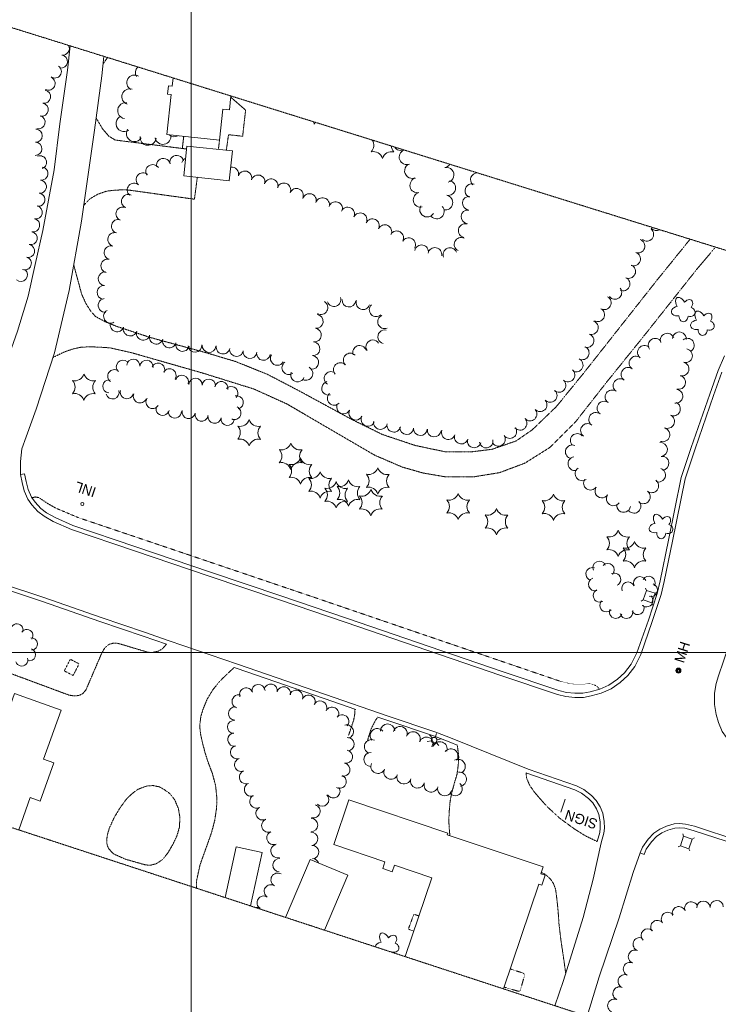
# Model space of a CAD drawing. Header units: feet. Extents: x 388392 to 390500, y 98000 to 99519.
# Tile 5 of 8: x 389398 to 389812, y 98292 to 98875. Entities that reach past the tile are written whole.
import ezdxf
from ezdxf.enums import TextEntityAlignment as Align

# ---------------------------------------------------------------- set-up
doc = ezdxf.new("R2010")
doc.units = ezdxf.units.FT
doc.header["$MEASUREMENT"] = 0
for name, pattern in [('DGN Style 3', [0.225624, 0.16116, -0.064464]), ('DGN Style 4', [0.257856, 0.128928, -0.064464, 0, -0.064464]), ('DGN Style 5', [0.112812, 0.048348, -0.064464])]:
    doc.linetypes.add(name, pattern=pattern)
for name, color, linetype, lineweight in [('E_DRN_Grate', 151, 'Continuous', 0), ('E_DWY', 73, 'DGN Style 3', 0), ('E_LAND_Vegetation', 21, 'Continuous', 0), ('E_MAP_GridLines', 151, 'Continuous', 0), ('E_MAP_Limits', 21, 'DGN Style 3', 0), ('E_MISCPROP', 40, 'Continuous', 0), ('E_MISCPROP_HvyDash', 241, 'DGN Style 3', 13), ('E_MISCPROP_HvyLine', 241, 'Continuous', 13), ('E_MISCPROP_Railing', 40, 'Continuous', 0), ('E_PATH_Sidewalk', 73, 'DGN Style 5', 0), ('E_RDWY', 21, 'Continuous', 13), ('E_UTL_AboveGroundPipe', 40, 'DGN Style 4', 0)]:
    doc.layers.add(name, color=color, linetype=linetype, lineweight=lineweight)
doc.styles.add('Style-IGR_FONT_0', font='IGR_FONT_0.shx')
doc.styles.add('Style-IGR_FONT_1', font='IGR_FONT_1.shx')

# ---------------------------------------------------------------- blocks, each defined once
blk = doc.blocks.new('PED')
at = {"layer": 'E_UTL_AboveGroundPipe', "color": 101, "linetype": 'Continuous', "lineweight": 13}
for p, q in [((-2.34, 2.71), (-3.29, 3.77)), ((3.06, 2.71), (4.02, 3.77)), ((-3.29, -4.35), (-2.34, -3.29)), ((4.02, -4.35), (3.06, -3.29))]:
    blk.add_line(p, q, dxfattribs=at)
at = {"layer": 'E_UTL_AboveGroundPipe', "color": 101, "linetype": 'Continuous', "lineweight": 13, "flags": 128}
blk.add_lwpolyline([(-2.34, -3.29), (3.06, -3.29), (3.06, 2.71), (-2.34, 2.71)], close=True, dxfattribs=at)
blk = doc.blocks.new('MHO_3')
at = {"layer": 'E_DRN_Grate', "color": 20, "linetype": 'Continuous', "lineweight": 0}
for centre, radius in [((0.04, -0.06), 1.5), ((0.04, -0.06), 1.22), ((0.04, -0.07), 0.968), ((0.01, -0.08), 0.605)]:
    blk.add_circle(centre, radius, dxfattribs=at)
blk = doc.blocks.new('LTP')
at = {"layer": 'E_MISCPROP', "color": 20, "linetype": 'Continuous', "lineweight": 0}
for p, q in [((-1.61, 0.09), (-4.22, 0.17)), ((-0.78, 1.46), (-1.98, 3.76)), ((0.86, 1.37), (2.22, 3.6)), ((1.66, 0), (4.18, -0.07)), ((-0.86, -1.4), (-2.22, -3.59)), ((0.78, -1.44), (2.02, -3.62))]:
    blk.add_line(p, q, dxfattribs=at)
blk.add_arc((0.02, 0.01), 1.64, 0, 360, dxfattribs=at)
blk = doc.blocks.new('INL_2')
at = {"layer": 'E_MISCPROP_Railing', "color": 40, "linetype": 'Continuous', "lineweight": 0, "style": 'Style-IGR_FONT_0'}
blk.add_text('INL', height=6, rotation=359.99993, dxfattribs=at).set_placement((-5.79, -2.75))
blk = doc.blocks.new('PINEL')
at = {"layer": 'E_LAND_Vegetation', "color": 93, "linetype": 'Continuous', "lineweight": 0}
for centre, start, end in [((-8.23, 7.26), 275.21125, 0.97616), ((2.17, 10.66), 215.21125, 300.97616), ((-10.49, -3.45), 335.21125, 60.97616), ((10.31, 3.35), 155.21126, 240.97617), ((-2.35, -10.75), 35.21126, 120.97617), ((8.05, -7.36), 95.21126, 180.97617)]:
    blk.add_arc(centre, 5.72, start, end, dxfattribs=at)
blk = doc.blocks.new('TREE')
at = {"layer": 'E_LAND_Vegetation', "color": 93, "linetype": 'Continuous', "lineweight": 0}
for centre, major_axis, ratio in [((-1.07, 3.38), (0.91, -3.32), 0.782863), ((-3.74, -0.07), (3.29, -0.08), 0.832022), ((2.88, 1.66), (-3.52, -1.95), 0.691916), ((-1.48, -3.66), (1.2, 3.24), 0.716896), ((2.54, -2.64), (-3.34, 3.06), 0.560249)]:
    blk.add_ellipse(centre, major_axis=major_axis, ratio=ratio, start_param=1.570796, end_param=4.712389, dxfattribs=at)
blk = doc.blocks.new('SIGN')
at = {"layer": 'E_MISCPROP', "color": 20, "linetype": 'Continuous', "lineweight": 0, "style": 'Style-IGR_FONT_0'}
blk.add_text('SIGN', height=6, rotation=359.99993, dxfattribs=at).set_placement((0, 0), align=Align.MIDDLE_LEFT)

msp = doc.modelspace()

# ---------------------------------------------------------------- linework, layer by layer
at = {"layer": 'E_DWY', "color": 51, "linetype": 'DGN Style 3', "lineweight": 0, "flags": 128}
for points in [[(389447.87, 98848.71), (389450.48, 98852.4)], [(389443.7, 98816.64), (389447.5, 98810.13), (389451.09, 98805.95), (389455.01, 98803.53), (389497.31, 98798.22)], [(389436.32, 98764.8), (389439.97, 98768.7), (389444.85, 98771.54), (389450.16, 98773.33), (389455.41, 98773.89), (389460.89, 98774.1), (389463.95, 98773.79), (389501.91, 98768.5), (389503.64, 98781.48)], [(389418.07, 98674.75), (389424.69, 98678), (389429.86, 98679.77), (389434.35, 98680.79), (389439.54, 98681.12), (389445.99, 98680.89), (389451.95, 98680.48), (389464.51, 98677.67), (389506.97, 98665.5), (389537.16, 98656.09), (389556.76, 98647.23), (389582.63, 98632.11), (389608.79, 98616.87), (389625.01, 98609.88), (389637.17, 98606.4), (389650.71, 98604.09), (389666.7, 98604.03), (389682.6, 98606.58), (389697.65, 98612.25), (389712.52, 98621.61), (389727.61, 98636.69), (389746, 98660.16), (389768.04, 98687.48), (389798.95, 98726.45), (389810.47, 98740.15)], [(389795.46, 98744.83), (389775.68, 98720.39), (389732.14, 98665.2), (389716.25, 98645.72), (389702.01, 98632), (389692.25, 98625.29), (389678.02, 98620.39), (389665.31, 98618.85), (389650.77, 98618.85), (389632.65, 98622.68), (389613.28, 98629.17), (389594.67, 98638.31), (389563.86, 98655.06), (389545.06, 98664.85), (389526.27, 98672.39), (389508.5, 98677.69), (389475.65, 98686.64), (389455.61, 98693.3), (389448.92, 98696.05), (389443.3, 98699.09), (389440.57, 98702.1), (389437.67, 98706.69), (389435.15, 98712.24), (389430.41, 98729.71)], [(389485.33, 98504.97), (389482.89, 98502.17), (389480.17, 98500.74), (389477.16, 98500.16), (389474.42, 98500.21), (389458.33, 98505.04), (389456.34, 98505.53), (389454.06, 98505.7), (389451.3, 98504.9), (389448.85, 98502.86), (389447.03, 98499.7), (389437.58, 98477.76), (389435.76, 98475.76), (389433.64, 98474.69), (389431, 98474.36), (389427.69, 98474.85), (389394.3, 98487.23), (389390.78, 98488.57), (389388.36, 98490.91), (389386.73, 98493.31), (389385.21, 98496.18), (389383.55, 98498.89), (389381.27, 98501.55), (389378.55, 98503.72), (389376.27, 98505.14), (389353.52, 98513.75), (389347.33, 98516.47), (389345.62, 98517.54), (389344.69, 98518.73), (389344.01, 98520.71), (389342.83, 98524.47), (389340.86, 98530.5)], [(389503.06, 98360.56), (389503.15, 98364.93), (389505.27, 98374.45), (389511.96, 98393.16), (389513.96, 98400.79), (389515, 98407.74), (389515.25, 98413.53), (389514.43, 98421.37), (389512.58, 98428.36), (389510.03, 98435.08), (389508.08, 98441.2), (389506.61, 98446.97), (389505.51, 98451.98), (389505.04, 98456.71), (389505.7, 98462.23), (389507.06, 98466.69), (389509.35, 98472.31), (389512.81, 98478), (389516.57, 98482.7), (389519.95, 98486.04), (389525.37, 98491.19)], [(389593.21, 98451.09), (389596.19, 98460), (389596.78, 98462.83), (389596.92, 98466.58)], [(389610.49, 98461.88), (389608.97, 98459.64), (389606.55, 98454.91), (389604.43, 98448.19)], [(389653.25, 98391.65), (389652.97, 98393.77), (389652.53, 98400.57), (389652.85, 98406.58), (389653.3, 98411.71), (389654.12, 98416.33), (389656.23, 98424.12), (389657.36, 98427.75), (389657.9, 98431.41), (389658.26, 98434.99), (389658.41, 98438.26), (389658.19, 98440.74), (389657.5, 98445.33)], [(389740.4, 98388.15), (389733.33, 98391.6), (389726.86, 98395.65), (389718.37, 98401.87), (389711.48, 98408.11), (389706.21, 98413.93), (389703.1, 98417.63), (389700.51, 98421.32), (389698.7, 98425.43), (389698.27, 98428.81)], [(389461.07, 98377.69), (389472.69, 98374.38), (389475.84, 98374.11), (389479.52, 98375.13), (389483.11, 98377.55), (389486.15, 98381.34), (389489.04, 98386.29), (389491.52, 98391.45), (389493.05, 98396.71), (389493.31, 98402.43), (389492.42, 98407.69), (389490.12, 98413.09), (389487.4, 98416.5), (389484.36, 98418.73), (389481.28, 98420.49), (389477.4, 98421.33), (389473.44, 98421), (389468.33, 98419.02), (389465.27, 98416.72), (389461.81, 98413.53), (389457.72, 98407.87), (389454.47, 98402.5)], [(389454.47, 98402.5), (389451.52, 98396.06), (389450.43, 98392.48), (389449.94, 98389.08), (389450.21, 98386.13), (389451.13, 98384), (389452.82, 98382), (389454.23, 98380.77), (389461.07, 98377.69)], [(389721.79, 98310.14), (389720.42, 98319.77), (389718.88, 98330.17), (389717.8, 98339.14), (389717.28, 98347.14), (389716.52, 98354.4), (389715.72, 98360.06), (389714.41, 98363.52), (389712.66, 98366.01), (389709.97, 98368.52), (389708.32, 98369.42), (389707.4, 98369.79)]]:
    msp.add_lwpolyline(points, dxfattribs=at)
at = {"layer": 'E_LAND_Vegetation', "color": 93, "linetype": 'Continuous', "lineweight": 0}
for centre, radius, start, end in [((389423.97, 98857.7), 3.9, 261.73816, 29.367), ((389422.85, 98849.99), 3.9, 261.73816, 81.73816), ((389419.21, 98844.13), 3.9, 235.80801, 55.80801), ((389471.54, 98843.58), 4.59, 134.74399, 213.04561), ((389415.51, 98836.98), 3.9, 244.33873, 64.33873), ((389466.49, 98837.43), 4.59, 60.00553, 240.00553), ((389463.52, 98829.23), 4.59, 71.72553, 251.72553), ((389412.86, 98829.21), 3.9, 259.65169, 79.65169), ((389411.46, 98821.54), 3.9, 259.65169, 79.65169), ((389461.22, 98820.93), 4.76, 81.63868, 261.63868), ((389409.58, 98814.12), 3.9, 255.45065, 75.45065), ((389460.28, 98813.3), 4.76, 125.12223, 305.12223), ((389567.44, 98811.23), 5.72, 16.89923, 34.32435), ((389578.38, 98811.19), 5.72, 149.83929, 162.66414), ((389407.92, 98806.11), 3.9, 268.72239, 88.72239), ((389466.35, 98807.36), 4.76, 147.16474, 327.16474), ((389474.46, 98805.16), 4.76, 174.84344, 354.84344), ((389483.26, 98805.75), 4.76, 190.81768, 9.12293), ((389489.96, 98810.26), 4.76, 229.99937, 298.22656), ((389407.74, 98798.32), 3.9, 268.72239, 88.72239), ((389602.38, 98800.47), 5.72, 316.89924, 32.29268), ((389624.27, 98800.38), 5.72, 183.91136, 222.66414), ((389624.34, 98801.6), 4.39, 210.53339, 291.56841), ((389410.43, 98790.31), 3.9, 291.17857, 111.17857), ((389483.56, 98788.58), 4.06, 12.69729, 192.69729), ((389491.47, 98790.36), 4.06, 12.69729, 192.69729), ((389498.28, 98789.07), 4.06, 112.48639, 162.65685), ((389607.82, 98790.97), 5.72, 16.89923, 102.66414), ((389618.76, 98790.93), 5.72, 76.89923, 162.66414), ((389627.56, 98793.43), 4.39, 111.56841, 291.56841), ((389411.28, 98783.68), 3.9, 263.2729, 83.2729), ((389477.16, 98784.96), 4.06, 33.33989, 213.33989), ((389524.05, 98783.5), 4.06, 343.08958, 99.92033), ((389630.77, 98785.23), 4.39, 111.04363, 291.04363), ((389649.3, 98791.48), 4.39, 282.43865, 329.18154), ((389651.19, 98782.9), 4.39, 282.43865, 102.43865), ((389471.46, 98780.09), 4.06, 49.5463, 229.5463), ((389531.81, 98781.14), 4.06, 343.08958, 163.08958), ((389539.58, 98778.78), 4.06, 343.08958, 163.08958), ((389633.9, 98776.72), 4.39, 103.01433, 283.01433), ((389669.46, 98780.05), 4.06, 89.38692, 228.07333), ((389674.5, 98785.16), 4.06, 200.67698, 202.35172), ((389669.46, 98780.05), 4.06, 48.07333, 55.97513), ((389410.37, 98775.94), 3.9, 263.2729, 83.2729), ((389466.2, 98773.92), 4.06, 49.5463, 229.5463), ((389547.36, 98776.46), 4.06, 343.43616, 163.43616), ((389554.85, 98774.01), 4.06, 336.66774, 156.66774), ((389652.18, 98775.15), 4.39, 258.84413, 78.84413), ((389666.2, 98773.55), 4.06, 70.00654, 250.00654), ((389409.46, 98768.2), 3.9, 263.2729, 83.2729), ((389462.77, 98767.25), 4.06, 66.32814, 246.32814), ((389562.31, 98770.8), 4.06, 336.66774, 156.66774), ((389570.02, 98767.71), 4.06, 342.93335, 162.93335), ((389577.78, 98765.32), 4.06, 342.93335, 162.93335), ((389635.88, 98768.17), 4.39, 103.01433, 283.01433), ((389650.48, 98766.53), 4.39, 258.84413, 78.84413), ((389664.69, 98766.13), 4.06, 84.62369, 264.62369), ((389407.98, 98760.7), 3.9, 258.58008, 78.58008), ((389459.51, 98759.82), 4.06, 66.32814, 246.32814), ((389585.53, 98762.94), 4.06, 342.93335, 162.93335), ((389592.69, 98759.74), 4.06, 334.92501, 154.92501), ((389639.73, 98762.38), 4.39, 149.18522, 329.18522), ((389645.41, 98761.27), 4.39, 222.52017, 42.52017), ((389600.04, 98756.3), 4.06, 334.92501, 154.92501), ((389663.93, 98758.06), 4.06, 84.62369, 264.62369), ((389406.43, 98753.06), 3.9, 258.58008, 78.58008), ((389456.85, 98752.46), 4.06, 74.41798, 254.41798), ((389607.35, 98752.81), 4.06, 334.42517, 154.42517), ((389614.67, 98749.31), 4.06, 334.42517, 154.42517), ((389662.25, 98749.88), 4.06, 77.48224, 257.48224), ((389404.89, 98745.42), 3.9, 258.58008, 78.58008), ((389454.68, 98744.65), 4.06, 74.41798, 254.41798), ((389621.73, 98745.64), 4.06, 329.88489, 149.88489), ((389769.81, 98747.75), 4.06, 229.96299, 49.96299), ((389775.42, 98754.02), 4.06, 220.43899, 298.81819), ((389403.35, 98737.78), 3.9, 258.58008, 78.58008), ((389452.5, 98736.83), 4.06, 74.41798, 254.41798), ((389628.75, 98741.56), 4.06, 329.88489, 149.88489), ((389636.38, 98737.36), 4.06, 348.79647, 168.79647), ((389659.82, 98741.72), 4.06, 63.62086, 243.62086), ((389764.6, 98740.74), 4.06, 250.88944, 70.88944), ((389644.34, 98735.78), 4.06, 348.79647, 168.79647), ((389653.24, 98735.68), 4.06, 21.72483, 201.72483), ((389761.95, 98733.08), 4.06, 250.88944, 70.88944), ((389401.46, 98730.5), 3.9, 250.59242, 70.59242), ((389450.6, 98729.03), 4.06, 76.87099, 256.87099), ((389759.05, 98725.7), 4.06, 245.58402, 65.58402), ((389399.16, 98723.74), 3.9, 229.81274, 49.81274), ((389449.01, 98721.36), 4.06, 85.05327, 265.05327), ((389448.31, 98713.28), 4.06, 85.05327, 265.05327), ((389755.7, 98718.31), 4.06, 245.58402, 65.58402), ((389750.88, 98713.29), 4.06, 217.17436, 37.17436), ((389448.98, 98705.66), 4.06, 97.92491, 277.92491), ((389576.88, 98704.36), 4.06, 240.00034, 60.00034), ((389584.59, 98709.04), 4.06, 198.84119, 18.84119), ((389593.42, 98708.73), 4.06, 173.15236, 353.15236), ((389601.76, 98707.2), 4.06, 160.90332, 340.90332), ((389609.52, 98703.06), 4.06, 133.92902, 313.92902), ((389744.59, 98707.19), 4.06, 241.25813, 61.25813), ((389452.22, 98699.14), 4.06, 120.25676, 300.25676), ((389574.1, 98696.13), 4.06, 262.38073, 82.38073), ((389614.5, 98695.96), 4.06, 112.54801, 292.54801), ((389740.7, 98700.08), 4.06, 241.25813, 61.25813), ((389456.14, 98694.07), 4.06, 162.04636, 342.04636), ((389736.99, 98692.51), 4.06, 251.68014, 71.68014), ((389463.86, 98691.57), 4.06, 162.04636, 342.04636), ((389471.58, 98689.07), 4.06, 162.04636, 342.04636), ((389479.3, 98686.8), 4.06, 163.94368, 343.94368), ((389573.02, 98688.09), 4.06, 262.38073, 82.38073), ((389614.61, 98687.06), 4.06, 77.37851, 257.37851), ((389734.44, 98684.81), 4.06, 251.68014, 71.68014), ((389781.87, 98685.01), 4.1, 20.55335, 200.55335), ((389789.02, 98685.79), 4.1, 355.8732, 175.8732), ((389487.09, 98684.56), 4.06, 163.94368, 343.94368), ((389494.87, 98682.47), 4.06, 165.55062, 345.55062), ((389502.22, 98681.93), 4.06, 184.75144, 4.75144), ((389510.61, 98681.85), 4.06, 175.44809, 355.44809), ((389572.18, 98679.95), 4.06, 264.6009, 84.6009), ((389599.74, 98677.78), 4.06, 19.9115, 199.9115), ((389607.55, 98681.1), 4.06, 32.29875, 212.29875), ((389768.41, 98677.8), 4.1, 50.60011, 230.60011), ((389774.74, 98681.98), 4.1, 32.99817, 212.99817), ((389793.76, 98682.04), 4.1, 308.07301, 128.07301), ((389518.85, 98680.92), 4.06, 169.78209, 349.78209), ((389526.83, 98679.48), 4.06, 169.78209, 349.78209), ((389534.75, 98678.21), 4.06, 172.59657, 352.59657), ((389542.79, 98677.17), 4.06, 172.59657, 352.59657), ((389550.98, 98674.23), 4.06, 150.0008, 330.0008), ((389594.18, 98673.27), 4.06, 44.64418, 224.64418), ((389731.54, 98677.53), 4.06, 243.86597, 63.86597), ((389792.66, 98675.85), 4.1, 257.7468, 77.7468), ((389459.57, 98669.3), 3.92, 47.14451, 227.14451), ((389465.7, 98669.9), 3.92, 355.19066, 175.19066), ((389473.52, 98669.24), 3.92, 355.19066, 175.19066), ((389480.41, 98667.53), 3.92, 335.56703, 155.56703), ((389557.81, 98668.76), 4.06, 125.06512, 305.06512), ((389571.42, 98671.87), 4.06, 264.6009, 84.6009), ((389588.29, 98667.62), 4.06, 43.03242, 223.03242), ((389727.96, 98670.25), 4.06, 243.86597, 63.86597), ((389763.44, 98671.46), 4.1, 54.63719, 234.63719), ((389790.67, 98667.98), 4.1, 255.39847, 75.39847), ((389454.46, 98663.67), 3.92, 54.59881, 234.59881), ((389487.15, 98664.15), 3.92, 326.57319, 146.57319), ((389494.55, 98660.41), 3.92, 342.79272, 162.79272), ((389563.01, 98664.44), 4.06, 157.12446, 337.12446), ((389567.95, 98665.35), 4.06, 242.56651, 62.56651), ((389582.82, 98662.35), 4.06, 58.33096, 238.33096), ((389723.1, 98664.4), 4.06, 229.20948, 49.20948), ((389758.7, 98664.79), 4.1, 54.63719, 234.63719), ((389451.55, 98657.67), 3.92, 84.53331, 264.53331), ((389502.58, 98658.6), 3.92, 356.56932, 176.56932), ((389510.41, 98658.13), 3.92, 356.56932, 176.56932), ((389517.85, 98656.63), 3.92, 348.62263, 168.62263), ((389581.38, 98656.54), 4.06, 104.78437, 284.78437), ((389717.8, 98658.25), 4.06, 229.20948, 49.20948), ((389753.96, 98658.1), 4.1, 54.63719, 234.63719), ((389788.61, 98660.05), 4.1, 255.39847, 75.39847), ((389453.39, 98654.14), 3.92, 196.40504, 16.40504), ((389461.93, 98654.24), 3.92, 164.96889, 344.96889), ((389469.62, 98651.79), 3.92, 157.50271, 337.50271), ((389523.7, 98653.66), 3.92, 317.22273, 137.22273), ((389584.75, 98650.61), 4.06, 135.56548, 315.56548), ((389712.56, 98652.35), 4.06, 222.82457, 42.82457), ((389749.21, 98651.42), 4.1, 54.63719, 234.63719), ((389786.99, 98651.85), 4.1, 260.79892, 80.79892), ((389477.11, 98648.48), 3.92, 146.24116, 326.24116), ((389526.98, 98648.16), 3.92, 282.73164, 102.73164), ((389590.21, 98645.47), 4.06, 153.11275, 333.11275), ((389706.61, 98646.83), 4.06, 222.82457, 42.82457), ((389744.47, 98644.74), 4.1, 54.63719, 234.63719), ((389785.54, 98644.36), 4.1, 244.95328, 64.95328), ((389483.1, 98644.39), 3.92, 164.83967, 344.83967), ((389490.27, 98642.84), 3.92, 179.74065, 359.74065), ((389498.44, 98642.55), 3.92, 168.70913, 348.70912), ((389506.13, 98641.01), 3.92, 168.70913, 348.70912), ((389525.57, 98641.97), 3.92, 246.04431, 66.04431), ((389597.45, 98641.8), 4.06, 153.11275, 333.11275), ((389700.66, 98641.32), 4.06, 222.82457, 42.82457), ((389739.62, 98638.08), 4.1, 53.16157, 233.16157), ((389513.8, 98639.71), 3.92, 170.78736, 350.78736), ((389521.54, 98638.45), 3.92, 170.78736, 350.78736), ((389604.69, 98638.13), 4.06, 153.11275, 333.11275), ((389612.03, 98636.29), 4.06, 168.26894, 348.26894), ((389619.97, 98634.64), 4.06, 168.26894, 348.26894), ((389694.72, 98635.81), 4.06, 222.82457, 42.82457), ((389734.71, 98631.53), 4.1, 53.16157, 233.16157), ((389782.08, 98636.93), 4.1, 244.95328, 64.95328), ((389627.68, 98633.19), 4.06, 176.15053, 356.15053), ((389635.77, 98632.64), 4.06, 176.15053, 356.15053), ((389643.91, 98631.83), 4.06, 174.12537, 354.12537), ((389652.28, 98630.32), 4.06, 160.85597, 340.85597), ((389688.65, 98630.9), 4.06, 214.04955, 34.04955), ((389728.61, 98625.59), 4.1, 43.11668, 223.11668), ((389779.28, 98629.01), 4.1, 251.38497, 71.38497), ((389659.94, 98627.66), 4.06, 160.85597, 340.85597), ((389667.62, 98625.36), 4.06, 163.70771, 343.70771), ((389674.69, 98625.3), 4.06, 189.46451, 9.46451), ((389681.93, 98626.35), 4.06, 214.04955, 34.04955), ((389777.95, 98620.3), 4.1, 275.64199, 95.64199), ((389725.73, 98618.91), 4.1, 68.67338, 248.67337), ((389727.27, 98611.88), 4.1, 100.23895, 280.23895), ((389778.76, 98612.14), 4.1, 275.64199, 95.64199), ((389731.48, 98605.94), 4.1, 126.16386, 306.16386), ((389776.72, 98605.14), 4.1, 251.0709, 71.0709), ((389736.44, 98600.39), 4.1, 145.6715, 325.6715), ((389772.71, 98598.81), 4.1, 232.55434, 52.55434), ((389743.21, 98595.76), 4.1, 145.4802, 325.4802), ((389767.74, 98592.3), 4.1, 232.55434, 52.55434), ((389749.95, 98591.12), 4.1, 145.71742, 325.71742), ((389762.16, 98586.72), 4.1, 223.87576, 43.87576), ((389756.07, 98587.18), 4.1, 171.51285, 351.51285), ((389741.68, 98550.32), 3.82, 24.06394, 204.06394), ((389737.54, 98546.59), 3.82, 71.88344, 251.88344), ((389746.69, 98549.01), 3.82, 316.4946, 136.4946), ((389739.01, 98540.5), 3.82, 108.95035, 288.95035), ((389750.56, 98543.34), 3.82, 295.75174, 115.75174), ((389765.74, 98541.2), 3.82, 25.23576, 205.23576), ((389770.89, 98541.44), 3.82, 330.41583, 150.41583), ((389741.92, 98533.77), 3.82, 117.74558, 297.74558), ((389758.73, 98538.06), 3.82, 23.77978, 203.77978), ((389772.36, 98537.05), 3.82, 252.65504, 72.65504), ((389745.81, 98528.01), 3.82, 137.05734, 317.05734), ((389769.62, 98530.87), 3.82, 228.68771, 48.68771), ((389751.44, 98524.12), 3.82, 158.34053, 338.34053), ((389757.72, 98524.1), 3.82, 192.43523, 12.43523), ((389764.38, 98526.33), 3.82, 209.63723, 29.63723), ((389396.82, 98513.45), 3.65, 342.43958, 162.43958), ((389402.67, 98510.07), 3.65, 326.04109, 146.04109), ((389405.34, 98505.14), 3.65, 275.60011, 95.60011), ((389404.21, 98498.82), 3.65, 250.94169, 70.94169), ((389399.61, 98495.74), 3.65, 197.3115, 17.3115), ((389532.64, 98475.22), 3.96, 19.15027, 199.15027), ((389539.8, 98477.22), 3.96, 5.66365, 185.66365), ((389547.1, 98477.52), 3.96, 348.22972, 168.22972), ((389554.85, 98475.91), 3.96, 348.22972, 168.22972), ((389562.13, 98473.83), 3.96, 338.55683, 158.55683), ((389528.14, 98471.09), 3.96, 73.52425, 253.52425), ((389569.5, 98470.93), 3.96, 338.55683, 158.55683), ((389526.05, 98463.89), 3.96, 86.25534, 266.25534), ((389576.38, 98467.46), 3.96, 331.96938, 151.96938), ((389583.43, 98463.8), 3.96, 332.92663, 152.92663), ((389589.36, 98459.3), 3.96, 319.44059, 139.44059), ((389525.53, 98455.99), 3.96, 86.25534, 266.25534), ((389592.12, 98453.23), 3.96, 287.3944, 107.3944), ((389610.15, 98450.85), 4.21, 38.78998, 218.78998), ((389616.29, 98453.59), 4.21, 1.14523, 181.14523), ((389623.78, 98452.06), 4.21, 341.67891, 161.67891), ((389525.64, 98448.55), 3.96, 99.50412, 279.50412), ((389592.6, 98445.77), 3.96, 273.69159, 93.69159), ((389631.42, 98448.96), 4.21, 336.77139, 156.77139), ((389639.38, 98445.85), 4.21, 340.49288, 160.49287), ((389527.2, 98441.09), 3.96, 108.20058, 288.20058), ((389606.78, 98444.34), 4.21, 66.65934, 246.65934), ((389647.32, 98443.04), 4.21, 340.49288, 160.49287), ((389653.78, 98438.87), 4.21, 321.70405, 141.70405), ((389529.67, 98433.57), 3.96, 108.20058, 288.20058), ((389591.55, 98438.43), 3.96, 259.29101, 79.29101), ((389606.45, 98436.76), 4.21, 89.52513, 269.52513), ((389590.01, 98430.72), 3.96, 257.7468, 77.7468), ((389610.59, 98432.69), 4.21, 156.18044, 336.18044), ((389658.09, 98432.62), 4.21, 300.25948, 120.25948), ((389532.45, 98426.29), 3.96, 112.12342, 292.12342), ((389587.84, 98423.63), 3.96, 243.70688, 63.70688), ((389618.29, 98429.29), 4.21, 156.18044, 336.18044), ((389625.95, 98426.47), 4.21, 163.2955, 343.2955), ((389658.81, 98425.08), 4.21, 275.83882, 95.83882), ((389535.43, 98418.95), 3.96, 112.12342, 292.12342), ((389584.19, 98417.92), 3.96, 213.80429, 33.80429), ((389634.02, 98424.05), 4.21, 163.2955, 343.2955), ((389642.08, 98421.62), 4.21, 163.2955, 343.2955), ((389650.13, 98419.44), 4.21, 165.60905, 345.60905), ((389656.31, 98419.49), 4.21, 227.64809, 47.64809), ((389538.62, 98411.91), 3.96, 117.54398, 297.54398), ((389577.53, 98413.03), 3.96, 225.5117, 45.5117), ((389542.29, 98404.89), 3.96, 117.54398, 297.54398), ((389572.39, 98406.12), 3.96, 252.83821, 72.83821), ((389545.69, 98397.58), 3.96, 112.76089, 292.76089), ((389570.99, 98397.87), 3.96, 269.66549, 89.66549), ((389548.75, 98390.28), 3.96, 112.76089, 292.76089), ((389571.06, 98389.8), 3.96, 274.46491, 94.46491), ((389551.09, 98382.51), 3.96, 106.4327, 286.4327), ((389571.67, 98381.91), 3.96, 274.46491, 94.46491), ((389552.32, 98374.15), 3.96, 86.3658, 266.3658), ((389571.66, 98374.17), 3.96, 19.95013, 88.85836), ((389551.2, 98365.56), 3.96, 60.00003, 240.00003), ((389547.19, 98358.65), 3.96, 57.53684, 237.53684), ((389542.94, 98351.96), 3.96, 57.53684, 237.53684), ((389788.75, 98345.72), 3.93, 20.93024, 200.93024), ((389796.1, 98348.53), 3.93, 20.93024, 200.93024), ((389803.33, 98349.02), 3.93, 2.50086, 182.50086), ((389811.18, 98349.36), 3.93, 2.09928, 182.09928), ((389538.98, 98345.2), 3.96, 59.99968, 102.55257), ((389782.32, 98342.32), 3.93, 37.07921, 217.07921), ((389776.04, 98337.57), 3.93, 37.07921, 217.07921), ((389770.34, 98332.57), 3.93, 45.38852, 225.38852), ((389765.62, 98327.34), 3.93, 68.74624, 248.74624), ((389762.77, 98320), 3.93, 68.74624, 248.74624), ((389759.8, 98312.65), 3.93, 66.92681, 246.92681), ((389756.71, 98305.42), 3.93, 66.92681, 246.92681), ((389753.63, 98298.17), 3.93, 66.83553, 246.83553), ((389750.53, 98290.94), 3.93, 66.83553, 246.83553)]:
    msp.add_arc(centre, radius, start, end, dxfattribs=at)
for centre, major_axis, ratio, start_param, end_param in [((389614.64, 98329.87), (2.21, -3.95), 0.560249, 1.570796, 4.712389), ((389618.79, 98329.58), (-2.16, -2.7), 0.716896, 1.570796, 4.712389), ((389612.97, 98325.9), (3.95, 0.75), 0.691916, 1.570796, 2.900375), ((389619.79, 98325.45), (-3.1, 1.11), 0.832022, 1.570796, 4.712389), ((389616.18, 98323.02), (0.18, 3.44), 0.782863, 4.630808, 4.712389)]:
    msp.add_ellipse(centre, major_axis=major_axis, ratio=ratio, start_param=start_param, end_param=end_param, dxfattribs=at)
at = {"layer": 'E_MAP_GridLines', "color": 161, "linetype": 'Continuous', "lineweight": 0}
for p, q in [((389500, 98000), (389500, 99500)), ((388500, 98500), (390500, 98500))]:
    msp.add_line(p, q, dxfattribs=at)
at = {"layer": 'E_MAP_Limits', "color": 73, "linetype": 'DGN Style 3', "lineweight": 0, "flags": 128}
for points in [[(390118.36, 98644.14), (388877.63, 99031.03), (388503.13, 99161.01)], [(388520.08, 98682.85), (390040.95, 98184.2)]]:
    msp.add_lwpolyline(points, dxfattribs=at)
at = {"layer": 'E_MISCPROP', "color": 20, "linetype": 'Continuous', "lineweight": 0}
msp.add_line((389718.83, 98405.51), (389721.44, 98413.2), dxfattribs=at)
at = {"layer": 'E_MISCPROP_HvyDash', "color": 241, "linetype": 'DGN Style 3', "lineweight": 13, "flags": 128}
for points in [[(389520.82, 98797.48), (389522.09, 98806.7), (389530.47, 98805.79), (389532.22, 98821.31), (389523.44, 98828.95)], [(389516.77, 98803.53), (389516.12, 98797.98)]]:
    msp.add_lwpolyline(points, dxfattribs=at)
at = {"layer": 'E_MISCPROP_HvyLine', "color": 241, "linetype": 'Continuous', "lineweight": 13, "flags": 128}
for points in [[(389489.28, 98840.3), (389488.78, 98835.47), (389488.78, 98835.47), (389486.53, 98835.7), (389486.01, 98830.68), (389486.01, 98830.68), (389488.08, 98830.46), (389488.08, 98830.46), (389485.63, 98806.75), (389516.84, 98803.53), (389518.74, 98821.89), (389518.74, 98821.89), (389518.74, 98821.89), (389522.67, 98821.49), (389522.67, 98821.49), (389523.51, 98829.63)], [(389397.96, 98395.02), (389404.74, 98414.18), (389404.74, 98414.18), (389410.58, 98412.11), (389418.58, 98434.74), (389412.61, 98436.85), (389412.61, 98436.85), (389412.61, 98436.85), (389422.92, 98465.99), (389422.92, 98465.99), (389395.31, 98475.76), (389389.62, 98459.69), (389389.62, 98459.69), (389389.62, 98459.69), (389355.44, 98471.77), (389355.44, 98471.77), (389335.53, 98415.49)], [(389684.95, 98300.92), (389705.77, 98362.91), (389707.54, 98362.32), (389709.52, 98368.21), (389709.52, 98368.21), (389707.14, 98369.01), (389707.14, 98369.01), (389708.51, 98373.09), (389651.64, 98392.19), (389651.64, 98392.19), (389651.96, 98393.16), (389651.96, 98393.16), (389593.32, 98412.85), (389593.32, 98412.85), (389584.44, 98386.41), (389584.44, 98386.41), (389614.75, 98376.23), (389614.75, 98376.23), (389613.4, 98372.21), (389619.1, 98370.3), (389620.38, 98374.11), (389620.38, 98374.11), (389642.44, 98366.7), (389642.44, 98366.7), (389642.44, 98366.7), (389626.76, 98320)], [(389520.04, 98354.99), (389526.64, 98385.01), (389526.64, 98385.01), (389526.64, 98385.01), (389542.07, 98381.62), (389535.12, 98350.05)], [(389578.91, 98335.69), (389592.67, 98368.21), (389592.67, 98368.21), (389592.67, 98368.21), (389570.47, 98377.6), (389570.47, 98377.6), (389555.93, 98343.23)]]:
    msp.add_lwpolyline(points, dxfattribs=at)
msp.add_lwpolyline([(389497.5, 98799.99), (389524.39, 98797.09), (389524.39, 98797.09), (389522.49, 98779.45), (389522.49, 98779.45), (389495.6, 98782.35), (389497.5, 98799.99)], close=True, dxfattribs=at)
at = {"layer": 'E_MISCPROP_Railing', "color": 40, "linetype": 'Continuous', "lineweight": 0}
msp.add_circle((389435.57, 98588.05), 0.914, dxfattribs=at)
at = {"layer": 'E_PATH_Sidewalk', "color": 51, "linetype": 'DGN Style 5', "lineweight": 0, "flags": 128}
for points in [[(389494.75, 98798.54), (389495.59, 98805.72)], [(389741.78, 98478.28), (389740.4, 98479.99), (389738.6, 98480.96), (389736.83, 98481.49), (389735.51, 98481.7), (389730.48, 98481.08), (389727.73, 98481.2), (389723.49, 98481.86), (389718.34, 98483.12), (389639.48, 98510.01), (389572.97, 98532.71), (389492.35, 98560), (389433.26, 98579.92), (389419.87, 98585.56), (389414.84, 98588.42), (389411.5, 98590.7), (389409.82, 98591.77), (389408.49, 98592.06), (389407.49, 98592.19), (389405.73, 98591.68)], [(389631.82, 98335.07), (389628.85, 98336.21), (389628.68, 98336.58), (389631.69, 98344.67), (389632.14, 98345.03), (389634.85, 98344.1)], [(389688.92, 98312.73), (389696.64, 98310.25), (389697.29, 98309.64), (389697.47, 98309.08), (389694.78, 98299.74), (389694.04, 98299.5), (389693.14, 98299.68), (389685.3, 98301.95)]]:
    msp.add_lwpolyline(points, dxfattribs=at)
msp.add_lwpolyline([(389424.86, 98489.2), (389428.4, 98496.07), (389433.62, 98493.38), (389430.09, 98486.51)], close=True, dxfattribs=at)
at = {"layer": 'E_RDWY', "color": 21, "linetype": 'Continuous', "lineweight": 13, "flags": 128}
for points in [[(389363.02, 98613.22), (389369.22, 98622.07), (389376.57, 98635.92), (389382.84, 98650.72), (389390.29, 98670.78), (389397.16, 98690.35), (389403.38, 98711.07), (389407.53, 98729.79), (389412.21, 98750.07), (389418.76, 98785.82), (389422.31, 98813.14), (389426.69, 98844.86), (389428.24, 98859.34)], [(389448.33, 98853.07), (389447.11, 98841.49), (389442.7, 98809.32), (389434.99, 98755.55), (389427.71, 98714.5), (389418.98, 98677.54), (389408.15, 98644.11), (389402.27, 98627.76), (389399.79, 98620.6), (389398.86, 98613.26), (389398.89, 98605.42)], [(389815.77, 98675.68), (389811.96, 98666.99), (389807.02, 98653.07), (389796.03, 98621.58), (389790.1, 98603.64), (389782.59, 98566.59), (389777.63, 98542.62), (389775.88, 98535.06), (389770.7, 98519.25), (389763.92, 98499.85), (389760.55, 98493.17), (389756.66, 98488.13), (389752.38, 98484.21), (389747.39, 98480.76), (389741.98, 98478.33), (389736.29, 98476.87), (389731.97, 98476.01), (389727.23, 98475.92), (389722.3, 98476.43), (389717.64, 98477.64), (389684.2, 98488.82), (389640.95, 98503.69), (389591.95, 98520.33), (389553.17, 98533.56), (389511.42, 98547.59), (389467.21, 98562.71), (389429.98, 98575.36), (389419.42, 98579.94), (389414.24, 98582.83), (389410.89, 98585.43), (389407.53, 98589.02), (389405.41, 98592.16), (389403.55, 98596.63), (389402.26, 98601.28), (389401.34, 98605.91), (389398.89, 98605.42)], [(389814.28, 98666.07), (389809.38, 98652.25), (389798.39, 98620.77), (389792.52, 98603), (389785.04, 98566.09), (389780.07, 98542.08), (389778.28, 98534.38), (389773.06, 98518.45), (389766.23, 98498.87), (389762.68, 98491.83), (389758.51, 98486.43), (389753.94, 98482.25), (389748.62, 98478.57), (389742.8, 98475.96), (389736.84, 98474.43), (389732.24, 98473.52), (389727.13, 98473.42), (389721.85, 98473.97), (389716.93, 98475.25), (389683.4, 98486.46), (389640.14, 98501.33), (389591.14, 98517.96), (389552.37, 98531.19), (389510.62, 98545.22), (389466.41, 98560.34), (389429.08, 98573.02), (389418.32, 98577.7), (389412.85, 98580.74), (389409.2, 98583.58), (389405.58, 98587.45), (389403.19, 98590.97), (389401.19, 98595.81), (389399.83, 98600.71), (389398.89, 98605.42)], [(389340.86, 98530.5), (389342.41, 98533.51), (389344.63, 98536.74), (389347.13, 98539.72), (389349.74, 98541.71), (389352.58, 98543.42), (389355.37, 98544.55), (389358.58, 98545.24), (389362.65, 98545.5), (389366.19, 98545.03), (389370.28, 98544.17), (389386.3, 98538.82), (389411.86, 98530.22), (389445.91, 98518.53), (389471.48, 98509.8), (389485.33, 98504.97)], [(389387.09, 98541.19), (389412.66, 98532.59), (389446.72, 98520.89), (389472.29, 98512.17), (389486.91, 98507.07), (389527.48, 98493.11), (389579.47, 98475.28), (389616, 98462.62), (389644.88, 98452.83), (389654.56, 98449.22), (389699.55, 98430.99), (389728.19, 98421.08), (389732.54, 98418.9), (389737.01, 98415.51), (389739.78, 98412.52), (389742.25, 98408.67), (389743.73, 98404.87), (389744.61, 98400.06), (389744.69, 98395.99), (389744.43, 98393.04), (389742.8, 98387.45)], [(389923.98, 98405.01), (389895.62, 98414.6), (389855.99, 98428.1), (389838.33, 98433.89), (389833.23, 98435.93), (389828.45, 98438.67), (389824.2, 98441.53), (389820.41, 98445.51), (389816.93, 98449.67), (389814.51, 98453.36), (389812.28, 98458.66), (389810.77, 98463.34), (389809.92, 98469.35), (389809.81, 98476.09), (389810.88, 98481.78), (389812.22, 98486.25), (389818.11, 98503.62), (389824.16, 98520.47), (389827.44, 98526.21), (389830.93, 98530.08), (389834.18, 98532.57)], [(389525.39, 98491.18), (389526.67, 98490.75), (389578.65, 98472.91), (389597.43, 98466.41)], [(389610.49, 98461.88), (389615.19, 98460.25), (389644.04, 98450.48), (389653.65, 98446.89), (389657.53, 98445.31)], [(389698.27, 98428.81), (389698.67, 98428.65), (389727.22, 98418.77), (389731.21, 98416.77), (389735.32, 98413.65), (389737.79, 98410.99), (389740.01, 98407.53), (389741.31, 98404.18), (389742.12, 98399.81), (389742.19, 98396.08), (389741.96, 98393.5), (389740.4, 98388.15)], [(389765.87, 98381.4), (389767.25, 98384.88), (389770.56, 98389.56), (389773.94, 98393.04), (389777.51, 98395.41), (389781.38, 98397.27), (389785.98, 98398.63), (389789.12, 98398.83), (389792.74, 98398.53), (389798.02, 98397.17), (389824.35, 98388.51), (389854.61, 98378.48), (389889.72, 98366.8), (389908.99, 98360.18)], [(389765.87, 98381.4), (389768.2, 98380.48), (389769.47, 98383.68), (389772.49, 98387.96), (389775.54, 98391.11), (389778.75, 98393.23), (389782.28, 98394.93), (389786.42, 98396.15), (389789.1, 98396.32), (389792.33, 98396.05), (389797.31, 98394.77), (389823.57, 98386.13), (389853.82, 98376.1), (389888.91, 98364.43), (389908.18, 98357.82), (389908.99, 98360.18)], [(389715.35, 98290.95), (389720.48, 98305.92), (389732.05, 98343.16), (389737.96, 98365.93), (389742.8, 98387.45)], [(389765.87, 98381.4), (389761.74, 98369.91), (389753.36, 98343.03), (389741.56, 98307.99), (389734.44, 98284.7)]]:
    msp.add_lwpolyline(points, dxfattribs=at)

# ---------------------------------------------------------------- block references
at = {"layer": 'E_DRN_Grate', "color": 20, "linetype": 'Continuous', "lineweight": 0, "xscale": 1.000000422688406, "yscale": 1.000000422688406, "zscale": 1.000000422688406, "rotation": 72.03753426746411}
msp.add_blockref('MHO_3', (389788.41, 98489.33), dxfattribs=at)
at = {"layer": 'E_LAND_Vegetation', "color": 93, "linetype": 'Continuous', "lineweight": 0, "xscale": 0.999999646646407, "yscale": 0.999999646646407, "zscale": 0.999999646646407, "rotation": 161.6879799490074}
for name, p in [('TREE', (389791.56, 98702.95)), ('TREE', (389802.94, 98694.86)), ('PINEL', (389436.38, 98657.18)), ('PINEL', (389534.2, 98630.2)), ('PINEL', (389558.83, 98616.31)), ('PINEL', (389564.6, 98607.56)), ('PINEL', (389576.27, 98599.35)), ('PINEL', (389610.41, 98601.69)), ('PINEL', (389585.77, 98593.45)), ('PINEL', (389593.08, 98594.5)), ('PINEL', (389606.32, 98588.84)), ('PINEL', (389657.99, 98586.53)), ('PINEL', (389714.45, 98586.12)), ('PINEL', (389680.7, 98577.58)), ('TREE', (389778.43, 98574.48)), ('PINEL', (389752.73, 98564.71)), ('PINEL', (389762.41, 98558.1))]:
    msp.add_blockref(name, p, dxfattribs=at)
at = {"layer": 'E_MISCPROP', "color": 20, "linetype": 'Continuous', "lineweight": 0}
for name, p, xscale, yscale, zscale, rotation in [('LTP', (389643.91, 98448.15), 1.000000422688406, 1.000000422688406, 1.000000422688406, 72.03753426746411), ('SIGN', (389740.21, 98398.14), 0.999999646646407, 0.999999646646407, 0.999999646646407, 161.6879799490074)]:
    msp.add_blockref(name, p, dxfattribs=dict(at, xscale=xscale, yscale=yscale, zscale=zscale, rotation=rotation))
at = {"layer": 'E_MISCPROP_Railing', "color": 40, "linetype": 'Continuous', "lineweight": 0, "xscale": 0.999999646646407, "yscale": 0.999999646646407, "zscale": 0.999999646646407, "rotation": 161.6879799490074}
msp.add_blockref('INL_2', (389437.82, 98596.77), dxfattribs=at)
at = {"layer": 'E_UTL_AboveGroundPipe', "color": 101, "linetype": 'Continuous', "lineweight": 13, "xscale": 1.000000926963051, "yscale": 1.000000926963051, "zscale": 1.000000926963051, "rotation": 161.0226220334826}
for p in [(389771.46, 98532.8), (389793.44, 98387.22)]:
    msp.add_blockref('PED', p, dxfattribs=at)

# ---------------------------------------------------------------- texts
at = {"layer": 'E_DRN_Grate', "color": 20, "linetype": 'Continuous', "lineweight": 0, "style": 'Style-IGR_FONT_1'}
msp.add_text('MH', height=6, rotation=72.03739, dxfattribs=at).set_placement((389788.83, 98494.38), align=Align.MIDDLE_LEFT)

doc.saveas('drawing.dxf')
